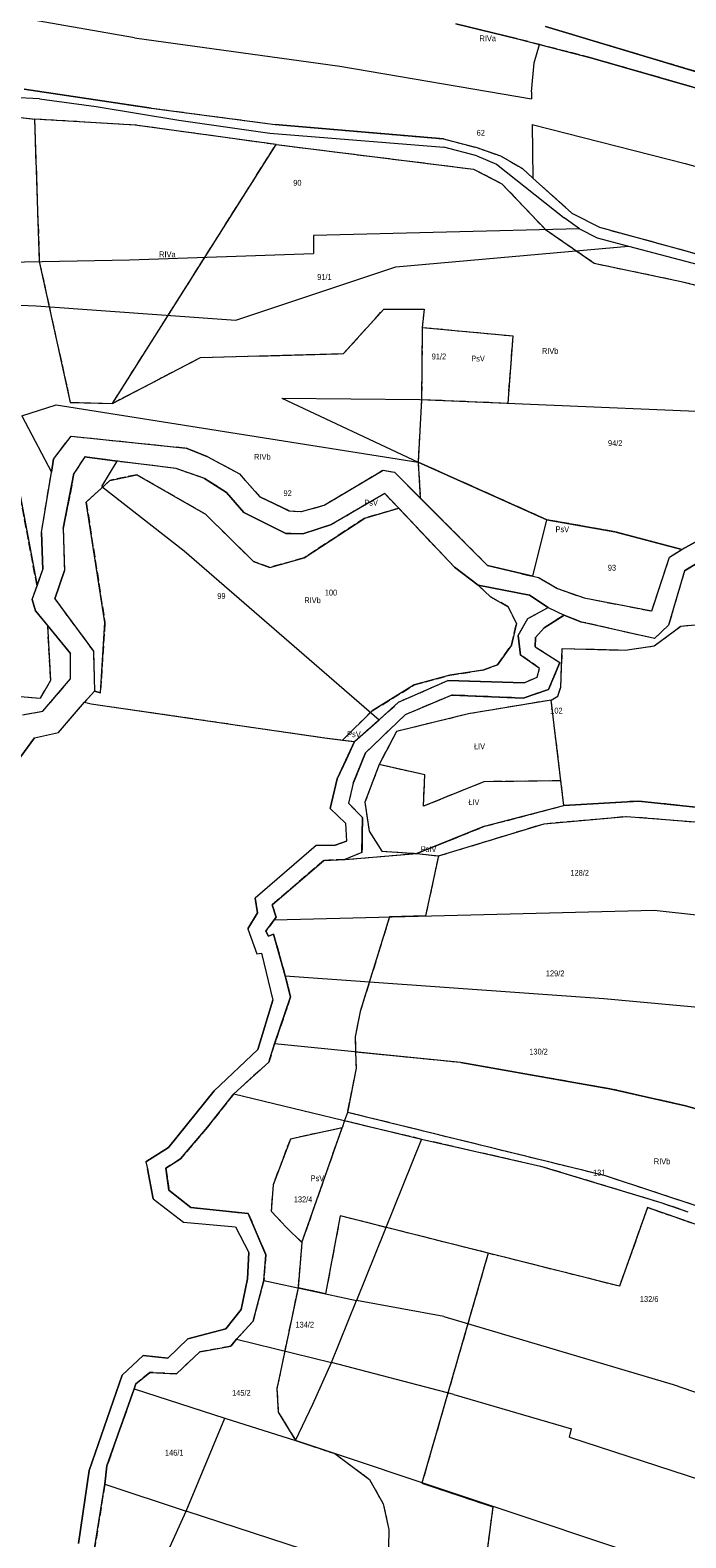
# Model space of a CAD drawing. Header units: metres. Extents: x 7496145 to 7500200, y 5498500 to 5502080.
# Tile 100 of 202: x 7496376 to 7496544, y 5501430 to 5501815. Entities that reach past the tile are written whole.
import ezdxf
from ezdxf.enums import TextEntityAlignment as Align

# ---------------------------------------------------------------- set-up
doc = ezdxf.new("R2010")
doc.units = ezdxf.units.M
doc.header["$MEASUREMENT"] = 0
for name, pattern in [('2.25_0.75', [3, 2.25, -0.75]), ('219-1000', [0]), ('egug-1000', [0])]:
    doc.linetypes.add(name, pattern=pattern)
for name, color, linetype in [('209-oznaczenie konturu klasyfikacyjnego', 7, 'CONTINUOUS'), ('211-numer działki ewidencyjnej', 7, 'CONTINUOUS'), ('217-kontur klasyfikacyjny', 7, 'CONTINUOUS'), ('218-kontur użytku gruntowego', 7, 'CONTINUOUS'), ('219-działka ewidencyjna', 7, 'CONTINUOUS')]:
    doc.layers.add(name, color=color, linetype=linetype)
doc.styles.get("Standard").update_dxf_attribs({"font": 'Working1250', "width": 0.75})

msp = doc.modelspace()

# ---------------------------------------------------------------- linework, layer by layer
at = {"layer": '217-kontur klasyfikacyjny', "color": 3, "linetype": '2.25_0.75', "lineweight": 18, "flags": 128}
for points in [[(7496500.99, 5501813.02), (7496485.24, 5501816.85)], [(7496506.66, 5501811.6), (7496500.99, 5501813.02)], [(7496549.6, 5501803.8), (7496508.19, 5501816.19)], [(7496519.76, 5501808.21), (7496506.66, 5501811.6)], [(7496572.05, 5501793.19), (7496519.76, 5501808.21)], [(7496374.89, 5501800.22), (7496407.33, 5501795.34)], [(7496407.33, 5501795.34), (7496439.03, 5501791.17)], [(7496371.75, 5501793.18), (7496377.49, 5501792.52)], [(7496377.49, 5501792.52), (7496378.74, 5501756.09)], [(7496403.29, 5501790.98), (7496377.49, 5501792.52)], [(7496439.27, 5501786.02), (7496403.29, 5501790.98)], [(7496439.03, 5501791.17), (7496482.12, 5501787.46)], [(7496397.46, 5501719.83), (7496439.27, 5501786.02)], [(7496439.27, 5501786.02), (7496489.8, 5501779.74)], [(7496482.12, 5501787.46), (7496490.41, 5501785.31)], [(7496490.41, 5501785.31), (7496496.65, 5501783.1)], [(7496496.65, 5501783.1), (7496502.32, 5501779.9)], [(7496489.8, 5501779.74), (7496497.05, 5501776.01)], [(7496502.32, 5501779.9), (7496504.97, 5501777.43)], [(7496497.05, 5501776.01), (7496508.22, 5501764.26)], [(7496504.97, 5501777.43), (7496514.96, 5501768.49)], [(7496514.96, 5501768.49), (7496522.04, 5501764.87)], [(7496508.22, 5501764.26), (7496520.67, 5501755.66)], [(7496522.04, 5501764.87), (7496552.47, 5501756.53)], [(7496378.74, 5501756.09), (7496386.66, 5501720.09)], [(7496520.67, 5501755.66), (7496542.88, 5501751.04)], [(7496542.88, 5501751.04), (7496564.6, 5501745.62)], [(7496456.57, 5501732.55), (7496466.82, 5501743.96)], [(7496466.82, 5501743.96), (7496477.15, 5501743.96)], [(7496477.15, 5501743.96), (7496476.66, 5501739.18)], [(7496476.66, 5501739.18), (7496476.5, 5501720.84)], [(7496499.9, 5501737.02), (7496476.66, 5501739.18)], [(7496498.61, 5501719.93), (7496499.9, 5501737.02)], [(7496397.46, 5501719.83), (7496419.97, 5501731.57)], [(7496419.97, 5501731.57), (7496456.57, 5501732.55)], [(7496386.66, 5501720.09), (7496397.46, 5501719.83)], [(7496476.5, 5501720.84), (7496475.61, 5501704.81)], [(7496476.5, 5501720.84), (7496498.61, 5501719.93)], [(7496378.15, 5501673.17), (7496370.25, 5501715.34)], [(7496382.37, 5501705.57), (7496386.85, 5501711.44)], [(7496386.85, 5501711.44), (7496416.3, 5501708.42)], [(7496416.3, 5501708.42), (7496421.69, 5501706.24)], [(7496381.83, 5501702.23), (7496382.37, 5501705.57)], [(7496390.36, 5501706.15), (7496387.59, 5501701.87)], [(7496398.64, 5501705.05), (7496390.36, 5501706.15)], [(7496413.76, 5501703.18), (7496398.64, 5501705.05)], [(7496421.69, 5501706.24), (7496429.92, 5501701.81)], [(7496475.61, 5501704.81), (7496476.18, 5501695.63)], [(7496508.57, 5501690.07), (7496475.61, 5501704.81)], [(7496379.3, 5501686.83), (7496381.83, 5501702.23)], [(7496387.59, 5501701.87), (7496384.87, 5501687.84)], [(7496403.68, 5501701.58), (7496396.78, 5501700.15)], [(7496421.22, 5501691.53), (7496403.68, 5501701.58)], [(7496421.02, 5501700.62), (7496413.76, 5501703.18)], [(7496429.92, 5501701.81), (7496435.16, 5501695.97)], [(7496451.63, 5501693.81), (7496466.65, 5501702.75)], [(7496466.65, 5501702.75), (7496469.58, 5501702.23)], [(7496469.58, 5501702.23), (7496476.18, 5501695.63)], [(7496396.78, 5501700.15), (7496390.74, 5501694.55)], [(7496426.64, 5501697.02), (7496421.02, 5501700.62)], [(7496431.03, 5501691.92), (7496426.64, 5501697.02)], [(7496390.74, 5501694.55), (7496395.51, 5501663.78)], [(7496435.16, 5501695.97), (7496442.64, 5501692.34)], [(7496445.79, 5501692.17), (7496451.63, 5501693.81)], [(7496467.06, 5501696.8), (7496453.48, 5501688.84)], [(7496470.65, 5501693), (7496462, 5501690.51)], [(7496470.65, 5501693), (7496467.06, 5501696.8)], [(7496484.92, 5501677.94), (7496470.65, 5501693)], [(7496476.18, 5501695.63), (7496493.4, 5501678.39)], [(7496433.55, 5501679.38), (7496421.22, 5501691.53)], [(7496441.75, 5501686.55), (7496431.03, 5501691.92)], [(7496442.64, 5501692.34), (7496445.79, 5501692.17)], [(7496462, 5501690.51), (7496446.43, 5501680.3)], [(7496525.95, 5501687), (7496508.57, 5501690.07)], [(7496379.64, 5501677.34), (7496379.3, 5501686.83)], [(7496384.87, 5501687.84), (7496385.16, 5501677.07)], [(7496446.14, 5501686.49), (7496441.75, 5501686.55)], [(7496453.48, 5501688.84), (7496446.14, 5501686.49)], [(7496543.03, 5501682.5), (7496525.95, 5501687)], [(7496543.03, 5501682.5), (7496550.66, 5501686.62)], [(7496539.88, 5501680.54), (7496543.03, 5501682.5)], [(7496437.73, 5501677.91), (7496433.55, 5501679.38)], [(7496446.43, 5501680.3), (7496437.73, 5501677.91)], [(7496490.95, 5501673.31), (7496484.92, 5501677.94)], [(7496493.4, 5501678.39), (7496504.91, 5501675.63)], [(7496535.37, 5501666.75), (7496539.88, 5501680.54)], [(7496550.22, 5501680.97), (7496543.76, 5501677.02)], [(7496378.15, 5501673.17), (7496379.64, 5501677.34)], [(7496385.16, 5501677.07), (7496382.7, 5501669.86)], [(7496504.91, 5501675.63), (7496506.4, 5501675.34)], [(7496506.4, 5501675.34), (7496511.25, 5501672.5)], [(7496543.76, 5501677.02), (7496539.67, 5501663.1)], [(7496376.91, 5501669.72), (7496378.15, 5501673.17)], [(7496382.7, 5501669.86), (7496392.57, 5501656.49)], [(7496494.13, 5501670.4), (7496490.95, 5501673.31)], [(7496504.09, 5501670.77), (7496490.95, 5501673.31)], [(7496498.68, 5501667.78), (7496494.13, 5501670.4)], [(7496508.84, 5501667.61), (7496504.09, 5501670.77)], [(7496511.25, 5501672.5), (7496518.09, 5501670.08)], [(7496518.09, 5501670.08), (7496535.37, 5501666.75)], [(7496377.77, 5501666.83), (7496376.91, 5501669.72)], [(7496380.79, 5501663.15), (7496377.77, 5501666.83)], [(7496500.75, 5501663.57), (7496498.68, 5501667.78)], [(7496503.65, 5501664.83), (7496508.84, 5501667.61)], [(7496386.75, 5501655.87), (7496380.79, 5501663.15)], [(7496380.79, 5501663.15), (7496381.59, 5501648.98)], [(7496395.51, 5501663.78), (7496394.37, 5501645.81)], [(7496499.51, 5501658.05), (7496500.75, 5501663.57)], [(7496501.2, 5501660.45), (7496503.65, 5501664.83)], [(7496507.82, 5501662.42), (7496505.64, 5501659.96)], [(7496512.93, 5501665.67), (7496507.82, 5501662.42)], [(7496517.44, 5501663.92), (7496512.93, 5501665.67)], [(7496536.05, 5501659.7), (7496517.44, 5501663.92)], [(7496536.02, 5501657.81), (7496542.76, 5501662.89)], [(7496539.67, 5501663.1), (7496536.05, 5501659.7)], [(7496542.76, 5501662.89), (7496558.2, 5501664.31)], [(7496501.83, 5501655.48), (7496501.2, 5501660.45)], [(7496505.64, 5501659.96), (7496505.58, 5501657.59)], [(7496386.7, 5501649.41), (7496386.75, 5501655.87)], [(7496392.57, 5501656.49), (7496392.86, 5501646.21)], [(7496495.92, 5501652.95), (7496499.51, 5501658.05)], [(7496506.68, 5501652.08), (7496501.83, 5501655.48)], [(7496505.58, 5501657.59), (7496511.89, 5501653.58)], [(7496512.08, 5501647.29), (7496512.49, 5501657.14)], [(7496512.49, 5501657.14), (7496528.58, 5501656.76)], [(7496528.58, 5501656.76), (7496536.02, 5501657.81)], [(7496483.71, 5501650.33), (7496492.13, 5501651.64)], [(7496492.13, 5501651.64), (7496495.92, 5501652.95)], [(7496506.07, 5501649.85), (7496506.68, 5501652.08)], [(7496511.89, 5501653.58), (7496508.97, 5501646.67)], [(7496381.59, 5501648.98), (7496378.94, 5501644.34)], [(7496379.63, 5501641.1), (7496386.7, 5501649.41)], [(7496463.85, 5501641.22), (7496474.61, 5501647.84)], [(7496470.62, 5501643.42), (7496483.23, 5501649.01)], [(7496474.61, 5501647.84), (7496483.71, 5501650.33)], [(7496483.23, 5501649.01), (7496502.76, 5501648.39)], [(7496502.76, 5501648.39), (7496506.07, 5501649.85)], [(7496511.35, 5501644.96), (7496512.08, 5501647.29)], [(7496378.94, 5501644.34), (7496369.78, 5501645.11)], [(7496392.86, 5501646.21), (7496390.27, 5501643.41)], [(7496390.27, 5501643.41), (7496392.04, 5501643.01)], [(7496392.04, 5501643.01), (7496451.69, 5501634.34)], [(7496394.37, 5501645.81), (7496392.86, 5501646.21)], [(7496465.62, 5501638.95), (7496470.62, 5501643.42)], [(7496484.26, 5501645.24), (7496472.32, 5501640.22)], [(7496502.52, 5501644.48), (7496484.26, 5501645.24)], [(7496509.64, 5501643.98), (7496488.53, 5501640.45)], [(7496508.97, 5501646.67), (7496502.52, 5501644.48)], [(7496509.64, 5501643.98), (7496511.35, 5501644.96)], [(7496512.13, 5501623.32), (7496509.64, 5501643.98)], [(7496374.47, 5501640.2), (7496379.63, 5501641.1)], [(7496456.29, 5501633.74), (7496463.85, 5501641.22)], [(7496472.32, 5501640.22), (7496462.19, 5501630.52)], [(7496488.53, 5501640.45), (7496470.1, 5501635.96)], [(7496459.32, 5501633.34), (7496465.62, 5501638.95)], [(7496470.1, 5501635.96), (7496465.66, 5501627.51)], [(7496451.69, 5501634.34), (7496456.29, 5501633.74)], [(7496456.29, 5501633.74), (7496459.32, 5501633.34)], [(7496462.19, 5501630.52), (7496459.01, 5501622.68)], [(7496465.66, 5501627.51), (7496462, 5501617.89)], [(7496477.33, 5501624.82), (7496465.66, 5501627.51)], [(7496476.99, 5501616.82), (7496477.33, 5501624.82)], [(7496459.01, 5501622.68), (7496457.79, 5501617.59)], [(7496492.44, 5501623.09), (7496476.99, 5501616.82)], [(7496512.13, 5501623.32), (7496492.44, 5501623.09)], [(7496512.89, 5501616.99), (7496512.13, 5501623.32)], [(7496457.79, 5501617.59), (7496461.39, 5501613.91)], [(7496462, 5501617.89), (7496463.07, 5501610.44)], [(7496492.63, 5501611.7), (7496512.89, 5501616.99)], [(7496532.03, 5501618.13), (7496512.89, 5501616.99)], [(7496553.76, 5501615.83), (7496532.03, 5501618.13)], [(7496461.39, 5501613.91), (7496461.26, 5501604.98)], [(7496480.8, 5501604.11), (7496507.83, 5501612.36)], [(7496507.83, 5501612.36), (7496528.88, 5501614.24)], [(7496528.88, 5501614.24), (7496552.12, 5501612.38)], [(7496463.07, 5501610.44), (7496466.34, 5501605.33)], [(7496475.3, 5501604.74), (7496492.63, 5501611.7)], [(7496461.26, 5501604.98), (7496456.9, 5501603.23)], [(7496456.9, 5501603.23), (7496475.3, 5501604.74)], [(7496466.34, 5501605.33), (7496475.3, 5501604.74)], [(7496475.3, 5501604.74), (7496480.8, 5501604.11)], [(7496451.47, 5501602.95), (7496438.31, 5501591.62)], [(7496456.9, 5501603.23), (7496451.47, 5501602.95)], [(7496480.8, 5501604.11), (7496477.53, 5501588.77)], [(7496438.31, 5501591.62), (7496439.32, 5501588.42)], [(7496438.82, 5501587.81), (7496436.66, 5501584.87)], [(7496439.32, 5501588.42), (7496438.82, 5501587.81)], [(7496468.31, 5501588.54), (7496460.82, 5501564.35)], [(7496477.53, 5501588.77), (7496468.31, 5501588.54)], [(7496436.66, 5501584.87), (7496437.35, 5501583.61)], [(7496437.35, 5501583.61), (7496438.64, 5501584.14)], [(7496438.64, 5501584.14), (7496441.65, 5501573.45)], [(7496441.65, 5501573.45), (7496443.01, 5501568.05)], [(7496443.01, 5501568.05), (7496438.92, 5501556.06)], [(7496460.82, 5501564.35), (7496459.48, 5501557.89)], [(7496438.92, 5501556.06), (7496437.4, 5501551.38)], [(7496459.48, 5501557.89), (7496459.62, 5501553.97)], [(7496437.4, 5501551.38), (7496428.45, 5501543.25)], [(7496486.53, 5501551.26), (7496459.62, 5501553.97)], [(7496459.62, 5501553.97), (7496459.76, 5501549.88)], [(7496525.09, 5501544.49), (7496486.53, 5501551.26)], [(7496459.76, 5501549.88), (7496457.52, 5501538.55)], [(7496428.45, 5501543.25), (7496421.73, 5501534.74)], [(7496543.96, 5501540.23), (7496525.09, 5501544.49)], [(7496556.37, 5501536.68), (7496543.96, 5501540.23)], [(7496456.81, 5501536.45), (7496456.18, 5501534.58)], [(7496457.52, 5501538.55), (7496456.81, 5501536.45)], [(7496456.81, 5501536.45), (7496476.52, 5501531.72)], [(7496523.57, 5501522.29), (7496457.52, 5501538.55)], [(7496421.73, 5501534.74), (7496414.81, 5501526.62)], [(7496442.95, 5501531.73), (7496438.53, 5501520)], [(7496456.18, 5501534.58), (7496442.95, 5501531.73)], [(7496445.9, 5501505.27), (7496456.18, 5501534.58)], [(7496476.52, 5501531.72), (7496506.91, 5501524.82)], [(7496414.81, 5501526.62), (7496411.13, 5501524.31)], [(7496411.13, 5501524.31), (7496411.9, 5501518.65)], [(7496506.91, 5501524.82), (7496537.72, 5501515.5)], [(7496438.53, 5501520), (7496438.05, 5501513.31)], [(7496573.75, 5501505.7), (7496523.57, 5501522.29)], [(7496411.9, 5501518.65), (7496417.49, 5501514.24)], [(7496417.49, 5501514.24), (7496432.17, 5501512.68)], [(7496432.17, 5501512.68), (7496436.67, 5501502.13)], [(7496438.05, 5501513.31), (7496441.91, 5501509.17)], [(7496455.7, 5501512.08), (7496451.95, 5501492.16)], [(7496493.54, 5501502.55), (7496455.7, 5501512.08)], [(7496534.28, 5501514.18), (7496527.1, 5501494.09)], [(7496583.55, 5501496.97), (7496534.28, 5501514.18)], [(7496537.72, 5501515.5), (7496544.62, 5501513.11)], [(7496441.91, 5501509.17), (7496445.9, 5501505.27)], [(7496445.9, 5501505.27), (7496444.9, 5501493.68)], [(7496436.67, 5501502.13), (7496436.18, 5501495.57)], [(7496493.54, 5501502.55), (7496476.59, 5501443.72)], [(7496527.1, 5501494.09), (7496493.54, 5501502.55)], [(7496436.18, 5501495.57), (7496433.41, 5501485.19)], [(7496444.9, 5501493.68), (7496439.49, 5501467.87)], [(7496451.95, 5501492.16), (7496444.9, 5501493.68)], [(7496433.41, 5501485.19), (7496429.21, 5501480.53)], [(7496419.8, 5501477.29), (7496413.82, 5501471.68)], [(7496427.69, 5501478.72), (7496419.8, 5501477.29)], [(7496429.21, 5501480.53), (7496427.69, 5501478.72)], [(7496407.01, 5501472.05), (7496403.43, 5501469.13)], [(7496413.82, 5501471.68), (7496407.01, 5501472.05)], [(7496403, 5501467.88), (7496396.02, 5501448.16)], [(7496403.43, 5501469.13), (7496403, 5501467.88)], [(7496439.49, 5501467.87), (7496439.84, 5501461.89)], [(7496439.84, 5501461.89), (7496444.29, 5501454.63)], [(7496444.29, 5501454.63), (7496454.32, 5501451.28)], [(7496454.32, 5501451.28), (7496463.22, 5501444.65)], [(7496396.02, 5501448.16), (7496395.49, 5501443.47)], [(7496395.49, 5501443.47), (7496392.87, 5501426.99)], [(7496463.22, 5501444.65), (7496466.66, 5501438.44)], [(7496476.59, 5501443.72), (7496494.72, 5501437.69)], [(7496466.66, 5501438.44), (7496468.15, 5501431.89)], [(7496494.72, 5501437.69), (7496487.98, 5501385.92)], [(7496468.15, 5501431.89), (7496467.94, 5501422.78)]]:
    msp.add_lwpolyline(points, dxfattribs=at)
at = {"layer": '218-kontur użytku gruntowego', "color": 3, "linetype": 'egug-1000', "lineweight": 18, "flags": 128}
for points in [[(7496485.24, 5501816.85), (7496500.99, 5501813.02)], [(7496500.99, 5501813.02), (7496506.66, 5501811.6)], [(7496549.6, 5501803.8), (7496508.19, 5501816.19)], [(7496506.66, 5501811.6), (7496519.76, 5501808.21)], [(7496519.76, 5501808.21), (7496572.05, 5501793.19)], [(7496374.89, 5501800.22), (7496407.33, 5501795.34)], [(7496407.33, 5501795.34), (7496439.03, 5501791.17)], [(7496371.75, 5501793.18), (7496377.49, 5501792.52)], [(7496377.49, 5501792.52), (7496378.74, 5501756.09)], [(7496403.29, 5501790.98), (7496377.49, 5501792.52)], [(7496439.27, 5501786.02), (7496403.29, 5501790.98)], [(7496439.03, 5501791.17), (7496482.12, 5501787.46)], [(7496397.46, 5501719.83), (7496439.27, 5501786.02)], [(7496439.27, 5501786.02), (7496489.8, 5501779.74)], [(7496482.12, 5501787.46), (7496490.41, 5501785.31)], [(7496490.41, 5501785.31), (7496496.65, 5501783.1)], [(7496496.65, 5501783.1), (7496502.32, 5501779.9)], [(7496489.8, 5501779.74), (7496497.05, 5501776.01)], [(7496502.32, 5501779.9), (7496504.97, 5501777.43)], [(7496497.05, 5501776.01), (7496508.22, 5501764.26)], [(7496504.97, 5501777.43), (7496514.96, 5501768.49)], [(7496514.96, 5501768.49), (7496522.04, 5501764.87)], [(7496508.22, 5501764.26), (7496520.67, 5501755.66)], [(7496522.04, 5501764.87), (7496552.47, 5501756.53)], [(7496378.74, 5501756.09), (7496386.66, 5501720.09)], [(7496520.67, 5501755.66), (7496542.88, 5501751.04)], [(7496542.88, 5501751.04), (7496564.6, 5501745.62)], [(7496456.57, 5501732.55), (7496466.82, 5501743.96)], [(7496466.82, 5501743.96), (7496477.15, 5501743.96)], [(7496477.15, 5501743.96), (7496476.66, 5501739.18)], [(7496476.66, 5501739.18), (7496476.5, 5501720.84)], [(7496499.9, 5501737.02), (7496476.66, 5501739.18)], [(7496498.61, 5501719.93), (7496499.9, 5501737.02)], [(7496397.46, 5501719.83), (7496419.97, 5501731.57)], [(7496419.97, 5501731.57), (7496456.57, 5501732.55)], [(7496386.66, 5501720.09), (7496397.46, 5501719.83)], [(7496476.5, 5501720.84), (7496475.61, 5501704.81)], [(7496476.5, 5501720.84), (7496498.61, 5501719.93)], [(7496370.25, 5501715.34), (7496378.15, 5501673.17)], [(7496382.37, 5501705.57), (7496386.85, 5501711.44)], [(7496386.85, 5501711.44), (7496416.3, 5501708.42)], [(7496416.3, 5501708.42), (7496421.69, 5501706.24)], [(7496381.83, 5501702.23), (7496382.37, 5501705.57)], [(7496390.36, 5501706.15), (7496387.59, 5501701.87)], [(7496398.64, 5501705.05), (7496390.36, 5501706.15)], [(7496413.76, 5501703.18), (7496398.64, 5501705.05)], [(7496421.69, 5501706.24), (7496429.92, 5501701.81)], [(7496475.61, 5501704.81), (7496476.18, 5501695.63)], [(7496508.57, 5501690.07), (7496475.61, 5501704.81)], [(7496379.3, 5501686.83), (7496381.83, 5501702.23)], [(7496387.59, 5501701.87), (7496384.87, 5501687.84)], [(7496396.78, 5501700.15), (7496403.68, 5501701.58)], [(7496403.68, 5501701.58), (7496421.22, 5501691.53)], [(7496421.02, 5501700.62), (7496413.76, 5501703.18)], [(7496429.92, 5501701.81), (7496435.16, 5501695.97)], [(7496451.63, 5501693.81), (7496466.65, 5501702.75)], [(7496466.65, 5501702.75), (7496469.58, 5501702.23)], [(7496469.58, 5501702.23), (7496476.18, 5501695.63)], [(7496390.74, 5501694.55), (7496396.78, 5501700.15)], [(7496426.64, 5501697.02), (7496421.02, 5501700.62)], [(7496431.03, 5501691.92), (7496426.64, 5501697.02)], [(7496395.51, 5501663.78), (7496390.74, 5501694.55)], [(7496435.16, 5501695.97), (7496442.64, 5501692.34)], [(7496445.79, 5501692.17), (7496451.63, 5501693.81)], [(7496467.06, 5501696.8), (7496453.48, 5501688.84)], [(7496462, 5501690.51), (7496470.65, 5501693)], [(7496470.65, 5501693), (7496467.06, 5501696.8)], [(7496484.92, 5501677.94), (7496470.65, 5501693)], [(7496476.18, 5501695.63), (7496493.4, 5501678.39)], [(7496421.22, 5501691.53), (7496433.55, 5501679.38)], [(7496441.75, 5501686.55), (7496431.03, 5501691.92)], [(7496442.64, 5501692.34), (7496445.79, 5501692.17)], [(7496446.43, 5501680.3), (7496462, 5501690.51)], [(7496525.95, 5501687), (7496508.57, 5501690.07)], [(7496379.64, 5501677.34), (7496379.3, 5501686.83)], [(7496384.87, 5501687.84), (7496385.16, 5501677.07)], [(7496446.14, 5501686.49), (7496441.75, 5501686.55)], [(7496453.48, 5501688.84), (7496446.14, 5501686.49)], [(7496543.03, 5501682.5), (7496525.95, 5501687)], [(7496543.03, 5501682.5), (7496550.66, 5501686.62)], [(7496539.88, 5501680.54), (7496543.03, 5501682.5)], [(7496433.55, 5501679.38), (7496437.73, 5501677.91)], [(7496437.73, 5501677.91), (7496446.43, 5501680.3)], [(7496490.95, 5501673.31), (7496484.92, 5501677.94)], [(7496493.4, 5501678.39), (7496504.91, 5501675.63)], [(7496535.37, 5501666.75), (7496539.88, 5501680.54)], [(7496550.22, 5501680.97), (7496543.76, 5501677.02)], [(7496378.15, 5501673.17), (7496379.64, 5501677.34)], [(7496385.16, 5501677.07), (7496382.7, 5501669.86)], [(7496504.91, 5501675.63), (7496506.4, 5501675.34)], [(7496506.4, 5501675.34), (7496511.25, 5501672.5)], [(7496543.76, 5501677.02), (7496539.67, 5501663.1)], [(7496376.91, 5501669.72), (7496378.15, 5501673.17)], [(7496382.7, 5501669.86), (7496392.57, 5501656.49)], [(7496504.09, 5501670.77), (7496490.95, 5501673.31)], [(7496490.95, 5501673.31), (7496494.13, 5501670.4)], [(7496494.13, 5501670.4), (7496498.68, 5501667.78)], [(7496508.84, 5501667.61), (7496504.09, 5501670.77)], [(7496511.25, 5501672.5), (7496518.09, 5501670.08)], [(7496518.09, 5501670.08), (7496535.37, 5501666.75)], [(7496377.77, 5501666.83), (7496376.91, 5501669.72)], [(7496380.79, 5501663.15), (7496377.77, 5501666.83)], [(7496498.68, 5501667.78), (7496500.75, 5501663.57)], [(7496503.65, 5501664.83), (7496508.84, 5501667.61)], [(7496386.75, 5501655.87), (7496380.79, 5501663.15)], [(7496380.79, 5501663.15), (7496381.59, 5501648.98)], [(7496394.37, 5501645.81), (7496395.51, 5501663.78)], [(7496500.75, 5501663.57), (7496499.51, 5501658.05)], [(7496501.2, 5501660.45), (7496503.65, 5501664.83)], [(7496507.82, 5501662.42), (7496505.64, 5501659.96)], [(7496512.93, 5501665.67), (7496507.82, 5501662.42)], [(7496517.44, 5501663.92), (7496512.93, 5501665.67)], [(7496536.05, 5501659.7), (7496517.44, 5501663.92)], [(7496536.02, 5501657.81), (7496542.76, 5501662.89)], [(7496539.67, 5501663.1), (7496536.05, 5501659.7)], [(7496542.76, 5501662.89), (7496558.2, 5501664.31)], [(7496501.83, 5501655.48), (7496501.2, 5501660.45)], [(7496505.64, 5501659.96), (7496505.58, 5501657.59)], [(7496386.7, 5501649.41), (7496386.75, 5501655.87)], [(7496392.57, 5501656.49), (7496392.86, 5501646.21)], [(7496499.51, 5501658.05), (7496495.92, 5501652.95)], [(7496506.68, 5501652.08), (7496501.83, 5501655.48)], [(7496505.58, 5501657.59), (7496511.89, 5501653.58)], [(7496512.08, 5501647.29), (7496512.49, 5501657.14)], [(7496512.49, 5501657.14), (7496528.58, 5501656.76)], [(7496528.58, 5501656.76), (7496536.02, 5501657.81)], [(7496492.13, 5501651.64), (7496483.71, 5501650.33)], [(7496495.92, 5501652.95), (7496492.13, 5501651.64)], [(7496506.07, 5501649.85), (7496506.68, 5501652.08)], [(7496511.89, 5501653.58), (7496508.97, 5501646.67)], [(7496381.59, 5501648.98), (7496378.94, 5501644.34)], [(7496379.63, 5501641.1), (7496386.7, 5501649.41)], [(7496474.61, 5501647.84), (7496463.85, 5501641.22)], [(7496470.62, 5501643.42), (7496483.23, 5501649.01)], [(7496483.71, 5501650.33), (7496474.61, 5501647.84)], [(7496483.23, 5501649.01), (7496502.76, 5501648.39)], [(7496502.76, 5501648.39), (7496506.07, 5501649.85)], [(7496511.35, 5501644.96), (7496512.08, 5501647.29)], [(7496378.94, 5501644.34), (7496369.78, 5501645.11)], [(7496388.71, 5501641.58), (7496390.27, 5501643.41)], [(7496392.86, 5501646.21), (7496390.27, 5501643.41)], [(7496390.27, 5501643.41), (7496392.04, 5501643.01)], [(7496392.04, 5501643.01), (7496451.69, 5501634.34)], [(7496392.86, 5501646.21), (7496394.37, 5501645.81)], [(7496465.62, 5501638.95), (7496470.62, 5501643.42)], [(7496484.26, 5501645.24), (7496472.32, 5501640.22)], [(7496502.52, 5501644.48), (7496484.26, 5501645.24)], [(7496509.64, 5501643.98), (7496488.53, 5501640.45)], [(7496508.97, 5501646.67), (7496502.52, 5501644.48)], [(7496509.64, 5501643.98), (7496511.35, 5501644.96)], [(7496512.13, 5501623.32), (7496509.64, 5501643.98)], [(7496374.47, 5501640.2), (7496379.63, 5501641.1)], [(7496383.68, 5501635.66), (7496388.71, 5501641.58)], [(7496463.85, 5501641.22), (7496456.29, 5501633.74)], [(7496472.32, 5501640.22), (7496462.19, 5501630.52)], [(7496488.53, 5501640.45), (7496470.1, 5501635.96)], [(7496377.53, 5501634.31), (7496383.68, 5501635.66)], [(7496459.32, 5501633.34), (7496465.62, 5501638.95)], [(7496470.1, 5501635.96), (7496465.66, 5501627.51)], [(7496370.48, 5501624.74), (7496377.53, 5501634.31)], [(7496451.69, 5501634.34), (7496456.29, 5501633.74)], [(7496456.29, 5501633.74), (7496459.32, 5501633.34)], [(7496459.32, 5501633.34), (7496457.26, 5501628.83)], [(7496457.26, 5501628.83), (7496454.9, 5501623.81)], [(7496462.19, 5501630.52), (7496459.01, 5501622.68)], [(7496465.66, 5501627.51), (7496462, 5501617.89)], [(7496477.33, 5501624.82), (7496465.66, 5501627.51)], [(7496454.9, 5501623.81), (7496453.1, 5501616.21)], [(7496476.99, 5501616.82), (7496477.33, 5501624.82)], [(7496459.01, 5501622.68), (7496457.79, 5501617.59)], [(7496492.44, 5501623.09), (7496476.99, 5501616.82)], [(7496512.13, 5501623.32), (7496492.44, 5501623.09)], [(7496512.89, 5501616.99), (7496512.13, 5501623.32)], [(7496453.1, 5501616.21), (7496457.04, 5501612.46)], [(7496457.79, 5501617.59), (7496461.39, 5501613.91)], [(7496462, 5501617.89), (7496463.07, 5501610.44)], [(7496492.63, 5501611.7), (7496512.89, 5501616.99)], [(7496532.03, 5501618.13), (7496512.89, 5501616.99)], [(7496553.76, 5501615.83), (7496532.03, 5501618.13)], [(7496457.04, 5501612.46), (7496457.34, 5501607.88)], [(7496461.39, 5501613.91), (7496461.26, 5501604.98)], [(7496480.8, 5501604.11), (7496507.83, 5501612.36)], [(7496507.83, 5501612.36), (7496528.88, 5501614.24)], [(7496528.88, 5501614.24), (7496552.12, 5501612.38)], [(7496463.07, 5501610.44), (7496466.34, 5501605.33)], [(7496475.3, 5501604.74), (7496492.63, 5501611.7)], [(7496449.54, 5501606.81), (7496433.95, 5501593.32)], [(7496454.41, 5501606.91), (7496449.54, 5501606.81)], [(7496457.34, 5501607.88), (7496454.41, 5501606.91)], [(7496461.26, 5501604.98), (7496456.9, 5501603.23)], [(7496456.9, 5501603.23), (7496475.3, 5501604.74)], [(7496466.34, 5501605.33), (7496475.3, 5501604.74)], [(7496475.3, 5501604.74), (7496480.8, 5501604.11)], [(7496438.31, 5501591.62), (7496451.47, 5501602.95)], [(7496451.47, 5501602.95), (7496456.9, 5501603.23)], [(7496480.8, 5501604.11), (7496477.53, 5501588.77)], [(7496433.95, 5501593.32), (7496434.57, 5501589.58)], [(7496434.57, 5501589.58), (7496432.09, 5501585.49)], [(7496439.32, 5501588.42), (7496438.31, 5501591.62)], [(7496432.09, 5501585.49), (7496434.38, 5501579.06)], [(7496436.66, 5501584.87), (7496438.82, 5501587.81)], [(7496438.82, 5501587.81), (7496439.32, 5501588.42)], [(7496468.31, 5501588.54), (7496460.82, 5501564.35)], [(7496477.53, 5501588.77), (7496468.31, 5501588.54)], [(7496437.35, 5501583.61), (7496436.66, 5501584.87)], [(7496438.64, 5501584.14), (7496437.35, 5501583.61)], [(7496441.65, 5501573.45), (7496438.64, 5501584.14)], [(7496434.38, 5501579.06), (7496435.55, 5501579.27)], [(7496435.55, 5501579.27), (7496438.43, 5501567.24)], [(7496443.01, 5501568.05), (7496441.65, 5501573.45)], [(7496438.43, 5501567.24), (7496434.63, 5501554.61)], [(7496438.92, 5501556.06), (7496443.01, 5501568.05)], [(7496460.82, 5501564.35), (7496459.48, 5501557.89)], [(7496434.63, 5501554.61), (7496423.49, 5501544.08)], [(7496437.4, 5501551.38), (7496438.92, 5501556.06)], [(7496459.48, 5501557.89), (7496459.62, 5501553.97)], [(7496428.45, 5501543.25), (7496437.4, 5501551.38)], [(7496486.53, 5501551.26), (7496459.62, 5501553.97)], [(7496459.62, 5501553.97), (7496459.76, 5501549.88)], [(7496525.09, 5501544.49), (7496486.53, 5501551.26)], [(7496459.76, 5501549.88), (7496457.52, 5501538.55)], [(7496423.49, 5501544.08), (7496411.79, 5501529.57)], [(7496421.73, 5501534.74), (7496428.45, 5501543.25)], [(7496543.96, 5501540.23), (7496525.09, 5501544.49)], [(7496556.37, 5501536.68), (7496543.96, 5501540.23)], [(7496456.81, 5501536.45), (7496456.18, 5501534.58)], [(7496457.52, 5501538.55), (7496456.81, 5501536.45)], [(7496456.81, 5501536.45), (7496476.52, 5501531.72)], [(7496523.57, 5501522.29), (7496457.52, 5501538.55)], [(7496414.81, 5501526.62), (7496421.73, 5501534.74)], [(7496442.95, 5501531.73), (7496438.53, 5501520)], [(7496456.18, 5501534.58), (7496442.95, 5501531.73)], [(7496445.9, 5501505.27), (7496456.18, 5501534.58)], [(7496476.52, 5501531.72), (7496506.91, 5501524.82)], [(7496411.79, 5501529.57), (7496405.96, 5501525.88)], [(7496405.96, 5501525.88), (7496406.43, 5501524.08)], [(7496406.43, 5501524.08), (7496407.87, 5501516.46)], [(7496411.13, 5501524.31), (7496414.81, 5501526.62)], [(7496411.9, 5501518.65), (7496411.13, 5501524.31)], [(7496506.91, 5501524.82), (7496537.72, 5501515.5)], [(7496438.53, 5501520), (7496438.05, 5501513.31)], [(7496573.75, 5501505.7), (7496523.57, 5501522.29)], [(7496407.87, 5501516.46), (7496415.6, 5501510.43)], [(7496417.49, 5501514.24), (7496411.9, 5501518.65)], [(7496432.17, 5501512.68), (7496417.49, 5501514.24)], [(7496436.67, 5501502.13), (7496432.17, 5501512.68)], [(7496438.05, 5501513.31), (7496441.91, 5501509.17)], [(7496455.7, 5501512.08), (7496451.95, 5501492.16)], [(7496493.54, 5501502.55), (7496455.7, 5501512.08)], [(7496534.28, 5501514.18), (7496527.1, 5501494.09)], [(7496583.55, 5501496.97), (7496534.28, 5501514.18)], [(7496537.72, 5501515.5), (7496544.62, 5501513.11)], [(7496415.6, 5501510.43), (7496428.87, 5501509.25)], [(7496428.87, 5501509.25), (7496432.28, 5501502.67)], [(7496441.91, 5501509.17), (7496445.9, 5501505.27)], [(7496445.9, 5501505.27), (7496444.9, 5501493.68)], [(7496432.28, 5501502.67), (7496431.98, 5501495.97)], [(7496436.18, 5501495.57), (7496436.67, 5501502.13)], [(7496493.54, 5501502.55), (7496476.59, 5501443.72)], [(7496527.1, 5501494.09), (7496493.54, 5501502.55)], [(7496431.98, 5501495.97), (7496430.33, 5501488.17)], [(7496433.41, 5501485.19), (7496436.18, 5501495.57)], [(7496444.9, 5501493.68), (7496439.49, 5501467.87)], [(7496451.95, 5501492.16), (7496444.9, 5501493.68)], [(7496430.33, 5501488.17), (7496426.48, 5501483.15)], [(7496429.21, 5501480.53), (7496433.41, 5501485.19)], [(7496426.48, 5501483.15), (7496416.74, 5501480.67)], [(7496416.74, 5501480.67), (7496411.57, 5501475.65)], [(7496413.82, 5501471.68), (7496419.8, 5501477.29)], [(7496419.8, 5501477.29), (7496427.69, 5501478.72)], [(7496427.69, 5501478.72), (7496429.21, 5501480.53)], [(7496405.34, 5501476.38), (7496399.93, 5501471.31)], [(7496411.57, 5501475.65), (7496405.34, 5501476.38)], [(7496399.93, 5501471.31), (7496391.46, 5501447.01)], [(7496403.43, 5501469.13), (7496407.01, 5501472.05)], [(7496407.01, 5501472.05), (7496413.82, 5501471.68)], [(7496396.02, 5501448.16), (7496403, 5501467.88)], [(7496403, 5501467.88), (7496403.43, 5501469.13)], [(7496439.49, 5501467.87), (7496439.84, 5501461.89)], [(7496439.84, 5501461.89), (7496444.29, 5501454.63)], [(7496444.29, 5501454.63), (7496454.32, 5501451.28)], [(7496454.32, 5501451.28), (7496463.22, 5501444.65)], [(7496391.46, 5501447.01), (7496388.73, 5501428.26)], [(7496395.49, 5501443.47), (7496396.02, 5501448.16)], [(7496392.87, 5501426.99), (7496395.49, 5501443.47)], [(7496463.22, 5501444.65), (7496466.66, 5501438.44)], [(7496476.59, 5501443.72), (7496494.72, 5501437.69)], [(7496466.66, 5501438.44), (7496468.15, 5501431.89)], [(7496494.72, 5501437.69), (7496487.98, 5501385.92)], [(7496468.15, 5501431.89), (7496467.94, 5501422.78)]]:
    msp.add_lwpolyline(points, dxfattribs=at)
at = {"layer": '219-działka ewidencyjna', "color": 3, "linetype": '219-1000', "lineweight": 18, "flags": 128}
for points in [[(7496403.06, 5501813.34), (7496374.79, 5501818.26)], [(7496500.99, 5501813.02), (7496485.24, 5501816.85)], [(7496403.06, 5501813.34), (7496455.62, 5501806.06)], [(7496500.99, 5501813.02), (7496506.66, 5501811.6)], [(7496508.19, 5501816.19), (7496549.6, 5501803.8)], [(7496505.26, 5501806.94), (7496506.66, 5501811.6)], [(7496506.66, 5501811.6), (7496519.76, 5501808.21)], [(7496455.62, 5501806.06), (7496504.63, 5501797.73)], [(7496504.6, 5501799.47), (7496505.26, 5501806.94)], [(7496572.05, 5501793.19), (7496519.76, 5501808.21)], [(7496378.79, 5501797.74), (7496371.91, 5501798.02)], [(7496407.33, 5501795.34), (7496374.89, 5501800.22)], [(7496378.79, 5501797.74), (7496393.29, 5501795.73)], [(7496504.6, 5501799.47), (7496504.63, 5501797.73)], [(7496393.29, 5501795.73), (7496414.4, 5501792.27)], [(7496407.33, 5501795.34), (7496439.03, 5501791.17)], [(7496414.4, 5501792.27), (7496437.67, 5501788.94)], [(7496482.12, 5501787.46), (7496439.03, 5501791.17)], [(7496504.74, 5501791.13), (7496504.97, 5501777.43)], [(7496504.74, 5501791.13), (7496543.87, 5501781.16)], [(7496437.67, 5501788.94), (7496482.18, 5501785.31)], [(7496482.12, 5501787.46), (7496490.41, 5501785.31)], [(7496490.65, 5501783.1), (7496482.18, 5501785.31)], [(7496490.41, 5501785.31), (7496496.65, 5501783.1)], [(7496490.65, 5501783.1), (7496495.68, 5501781.03)], [(7496496.65, 5501783.1), (7496502.32, 5501779.9)], [(7496495.68, 5501781.03), (7496512.96, 5501767.31)], [(7496502.32, 5501779.9), (7496504.97, 5501777.43)], [(7496543.87, 5501781.16), (7496572.14, 5501773.3)], [(7496504.97, 5501777.43), (7496514.96, 5501768.49)], [(7496516.85, 5501764.47), (7496512.96, 5501767.31)], [(7496514.96, 5501768.49), (7496522.04, 5501764.87)], [(7496516.85, 5501764.47), (7496448.84, 5501762.79)], [(7496448.84, 5501762.79), (7496448.86, 5501758.16)], [(7496516.85, 5501764.47), (7496521.4, 5501762.19)], [(7496522.04, 5501764.87), (7496552.47, 5501756.53)], [(7496469.94, 5501754.78), (7496529.46, 5501760)], [(7496521.4, 5501762.19), (7496529.46, 5501760)], [(7496529.46, 5501760), (7496565.38, 5501750.56)], [(7496370.5, 5501755.94), (7496401.77, 5501756.5)], [(7496401.77, 5501756.5), (7496448.86, 5501758.16)], [(7496429.02, 5501741.09), (7496469.94, 5501754.78)], [(7496371.9, 5501745.02), (7496377.97, 5501744.75)], [(7496377.97, 5501744.75), (7496429.02, 5501741.09)], [(7496440.77, 5501721.16), (7496475.61, 5501704.81)], [(7496440.77, 5501721.16), (7496476.04, 5501720.86)], [(7496476.04, 5501720.86), (7496581.14, 5501716.43)], [(7496374.23, 5501716.62), (7496383.09, 5501719.47)], [(7496374.23, 5501716.62), (7496381.83, 5501702.23)], [(7496383.09, 5501719.47), (7496475.61, 5501704.81)], [(7496382.37, 5501705.57), (7496386.85, 5501711.44)], [(7496386.85, 5501711.44), (7496416.3, 5501708.42)], [(7496421.69, 5501706.24), (7496416.3, 5501708.42)], [(7496382.37, 5501705.57), (7496381.83, 5501702.23)], [(7496390.36, 5501706.15), (7496387.59, 5501701.87)], [(7496390.36, 5501706.15), (7496398.64, 5501705.05)], [(7496394.69, 5501698.59), (7496398.64, 5501705.05)], [(7496413.76, 5501703.18), (7496398.64, 5501705.05)], [(7496421.69, 5501706.24), (7496429.92, 5501701.81)], [(7496475.61, 5501704.81), (7496508.57, 5501690.07)], [(7496379.3, 5501686.83), (7496381.83, 5501702.23)], [(7496384.87, 5501687.84), (7496387.59, 5501701.87)], [(7496421.02, 5501700.62), (7496413.76, 5501703.18)], [(7496429.92, 5501701.81), (7496435.16, 5501695.97)], [(7496451.63, 5501693.81), (7496466.65, 5501702.75)], [(7496466.65, 5501702.75), (7496469.58, 5501702.23)], [(7496469.58, 5501702.23), (7496493.4, 5501678.39)], [(7496394.69, 5501698.59), (7496415.78, 5501682.11)], [(7496421.02, 5501700.62), (7496426.64, 5501697.02)], [(7496426.64, 5501697.02), (7496431.03, 5501691.92)], [(7496442.64, 5501692.34), (7496435.16, 5501695.97)], [(7496445.79, 5501692.17), (7496451.63, 5501693.81)], [(7496467.06, 5501696.8), (7496453.48, 5501688.84)], [(7496467.06, 5501696.8), (7496484.92, 5501677.94)], [(7496431.03, 5501691.92), (7496441.75, 5501686.55)], [(7496442.64, 5501692.34), (7496445.79, 5501692.17)], [(7496504.91, 5501675.63), (7496508.57, 5501690.07)], [(7496508.57, 5501690.07), (7496525.95, 5501687)], [(7496379.3, 5501686.83), (7496379.64, 5501677.34)], [(7496384.87, 5501687.84), (7496385.16, 5501677.07)], [(7496441.75, 5501686.55), (7496446.14, 5501686.49)], [(7496446.14, 5501686.49), (7496453.48, 5501688.84)], [(7496525.95, 5501687), (7496543.03, 5501682.5)], [(7496550.66, 5501686.62), (7496543.03, 5501682.5)], [(7496415.78, 5501682.11), (7496465.62, 5501638.95)], [(7496539.88, 5501680.54), (7496543.03, 5501682.5)], [(7496484.92, 5501677.94), (7496490.95, 5501673.31)], [(7496504.91, 5501675.63), (7496493.4, 5501678.39)], [(7496535.37, 5501666.75), (7496539.88, 5501680.54)], [(7496543.76, 5501677.02), (7496550.22, 5501680.97)], [(7496376.91, 5501669.72), (7496379.64, 5501677.34)], [(7496382.7, 5501669.86), (7496385.16, 5501677.07)], [(7496504.91, 5501675.63), (7496506.4, 5501675.34)], [(7496506.4, 5501675.34), (7496511.25, 5501672.5)], [(7496543.76, 5501677.02), (7496539.67, 5501663.1)], [(7496382.7, 5501669.86), (7496392.57, 5501656.49)], [(7496490.95, 5501673.31), (7496504.09, 5501670.77)], [(7496504.09, 5501670.77), (7496508.84, 5501667.61)], [(7496511.25, 5501672.5), (7496518.09, 5501670.08)], [(7496518.09, 5501670.08), (7496535.37, 5501666.75)], [(7496376.91, 5501669.72), (7496377.77, 5501666.83)], [(7496377.77, 5501666.83), (7496386.75, 5501655.87)], [(7496503.65, 5501664.83), (7496508.84, 5501667.61)], [(7496508.84, 5501667.61), (7496512.93, 5501665.67)], [(7496501.2, 5501660.45), (7496503.65, 5501664.83)], [(7496507.82, 5501662.42), (7496505.64, 5501659.96)], [(7496507.82, 5501662.42), (7496512.93, 5501665.67)], [(7496512.93, 5501665.67), (7496517.44, 5501663.92)], [(7496536.05, 5501659.7), (7496517.44, 5501663.92)], [(7496536.05, 5501659.7), (7496539.67, 5501663.1)], [(7496501.2, 5501660.45), (7496501.83, 5501655.48)], [(7496505.58, 5501657.59), (7496505.64, 5501659.96)], [(7496386.7, 5501649.41), (7496386.75, 5501655.87)], [(7496392.57, 5501656.49), (7496392.86, 5501646.21)], [(7496506.68, 5501652.08), (7496501.83, 5501655.48)], [(7496505.58, 5501657.59), (7496511.89, 5501653.58)], [(7496506.07, 5501649.85), (7496506.68, 5501652.08)], [(7496508.97, 5501646.67), (7496511.89, 5501653.58)], [(7496379.63, 5501641.1), (7496386.7, 5501649.41)], [(7496470.62, 5501643.42), (7496483.23, 5501649.01)], [(7496502.76, 5501648.39), (7496483.23, 5501649.01)], [(7496502.76, 5501648.39), (7496506.07, 5501649.85)], [(7496383.68, 5501635.66), (7496390.27, 5501643.41)], [(7496390.27, 5501643.41), (7496392.86, 5501646.21)], [(7496390.27, 5501643.41), (7496392.04, 5501643.01)], [(7496392.04, 5501643.01), (7496451.69, 5501634.34)], [(7496470.62, 5501643.42), (7496465.62, 5501638.95)], [(7496484.26, 5501645.24), (7496472.32, 5501640.22)], [(7496484.26, 5501645.24), (7496502.52, 5501644.48)], [(7496502.52, 5501644.48), (7496508.97, 5501646.67)], [(7496374.47, 5501640.2), (7496379.63, 5501641.1)], [(7496462.19, 5501630.52), (7496472.32, 5501640.22)], [(7496377.53, 5501634.31), (7496383.68, 5501635.66)], [(7496459.32, 5501633.34), (7496465.62, 5501638.95)], [(7496377.53, 5501634.31), (7496370.48, 5501624.74)], [(7496451.69, 5501634.34), (7496459.32, 5501633.34)], [(7496454.9, 5501623.81), (7496459.32, 5501633.34)], [(7496459.01, 5501622.68), (7496462.19, 5501630.52)], [(7496453.1, 5501616.21), (7496454.9, 5501623.81)], [(7496459.01, 5501622.68), (7496457.79, 5501617.59)], [(7496453.1, 5501616.21), (7496457.04, 5501612.46)], [(7496457.79, 5501617.59), (7496461.39, 5501613.91)], [(7496492.63, 5501611.7), (7496512.89, 5501616.99)], [(7496512.89, 5501616.99), (7496532.03, 5501618.13)], [(7496532.03, 5501618.13), (7496553.76, 5501615.83)], [(7496457.04, 5501612.46), (7496457.34, 5501607.88)], [(7496461.26, 5501604.98), (7496461.39, 5501613.91)], [(7496492.63, 5501611.7), (7496475.3, 5501604.74)], [(7496449.54, 5501606.81), (7496433.95, 5501593.32)], [(7496449.54, 5501606.81), (7496454.41, 5501606.91)], [(7496454.41, 5501606.91), (7496457.34, 5501607.88)], [(7496461.26, 5501604.98), (7496456.9, 5501603.23)], [(7496456.9, 5501603.23), (7496475.3, 5501604.74)], [(7496438.31, 5501591.62), (7496451.47, 5501602.95)], [(7496451.47, 5501602.95), (7496456.9, 5501603.23)], [(7496434.57, 5501589.58), (7496433.95, 5501593.32)], [(7496432.09, 5501585.49), (7496434.57, 5501589.58)], [(7496438.31, 5501591.62), (7496439.32, 5501588.42)], [(7496438.82, 5501587.81), (7496536, 5501590.22)], [(7496536, 5501590.22), (7496558.36, 5501587.81)], [(7496432.09, 5501585.49), (7496434.38, 5501579.06)], [(7496436.66, 5501584.87), (7496438.82, 5501587.81)], [(7496438.82, 5501587.81), (7496439.32, 5501588.42)], [(7496436.66, 5501584.87), (7496437.35, 5501583.61)], [(7496437.35, 5501583.61), (7496438.64, 5501584.14)], [(7496438.64, 5501584.14), (7496441.65, 5501573.45)], [(7496434.38, 5501579.06), (7496435.55, 5501579.27)], [(7496435.55, 5501579.27), (7496438.43, 5501567.24)], [(7496441.65, 5501573.45), (7496523.14, 5501567.64)], [(7496441.65, 5501573.45), (7496443.01, 5501568.05)], [(7496434.63, 5501554.61), (7496438.43, 5501567.24)], [(7496443.01, 5501568.05), (7496438.92, 5501556.06)], [(7496523.14, 5501567.64), (7496550.09, 5501565.16)], [(7496423.49, 5501544.08), (7496434.63, 5501554.61)], [(7496437.4, 5501551.38), (7496438.92, 5501556.06)], [(7496486.53, 5501551.26), (7496438.92, 5501556.06)], [(7496437.4, 5501551.38), (7496428.45, 5501543.25)], [(7496486.53, 5501551.26), (7496525.09, 5501544.49)], [(7496411.79, 5501529.57), (7496423.49, 5501544.08)], [(7496421.73, 5501534.74), (7496428.45, 5501543.25)], [(7496428.45, 5501543.25), (7496476.52, 5501531.72)], [(7496525.09, 5501544.49), (7496543.96, 5501540.23)], [(7496543.96, 5501540.23), (7496556.37, 5501536.68)], [(7496414.81, 5501526.62), (7496421.73, 5501534.74)], [(7496476.52, 5501531.72), (7496459.83, 5501490.45)], [(7496476.52, 5501531.72), (7496506.91, 5501524.82)], [(7496405.96, 5501525.88), (7496411.79, 5501529.57)], [(7496405.96, 5501525.88), (7496406.43, 5501524.08)], [(7496407.87, 5501516.46), (7496406.43, 5501524.08)], [(7496411.13, 5501524.31), (7496414.81, 5501526.62)], [(7496411.13, 5501524.31), (7496411.9, 5501518.65)], [(7496506.91, 5501524.82), (7496537.72, 5501515.5)], [(7496407.87, 5501516.46), (7496415.6, 5501510.43)], [(7496411.9, 5501518.65), (7496417.49, 5501514.24)], [(7496417.49, 5501514.24), (7496432.17, 5501512.68)], [(7496432.17, 5501512.68), (7496436.67, 5501502.13)], [(7496537.72, 5501515.5), (7496544.62, 5501513.11)], [(7496415.6, 5501510.43), (7496428.87, 5501509.25)], [(7496428.87, 5501509.25), (7496432.28, 5501502.67)], [(7496431.98, 5501495.97), (7496432.28, 5501502.67)], [(7496436.18, 5501495.57), (7496436.67, 5501502.13)], [(7496430.33, 5501488.17), (7496431.98, 5501495.97)], [(7496433.41, 5501485.19), (7496436.18, 5501495.57)], [(7496436.18, 5501495.57), (7496459.83, 5501490.45)], [(7496453.47, 5501474.56), (7496459.83, 5501490.45)], [(7496482.21, 5501486.34), (7496459.83, 5501490.45)], [(7496426.48, 5501483.15), (7496430.33, 5501488.17)], [(7496433.41, 5501485.19), (7496429.21, 5501480.53)], [(7496482.21, 5501486.34), (7496540.87, 5501468.99)], [(7496416.74, 5501480.67), (7496426.48, 5501483.15)], [(7496411.57, 5501475.65), (7496416.74, 5501480.67)], [(7496413.82, 5501471.68), (7496419.8, 5501477.29)], [(7496419.8, 5501477.29), (7496427.69, 5501478.72)], [(7496427.69, 5501478.72), (7496429.21, 5501480.53)], [(7496429.21, 5501480.53), (7496453.47, 5501474.56)], [(7496399.93, 5501471.31), (7496405.34, 5501476.38)], [(7496405.34, 5501476.38), (7496411.57, 5501475.65)], [(7496448.69, 5501463.95), (7496453.47, 5501474.56)], [(7496484.71, 5501466.44), (7496453.47, 5501474.56)], [(7496391.46, 5501447.01), (7496399.93, 5501471.31)], [(7496403.43, 5501469.13), (7496407.01, 5501472.05)], [(7496407.01, 5501472.05), (7496413.82, 5501471.68)], [(7496403, 5501467.88), (7496396.02, 5501448.16)], [(7496403, 5501467.88), (7496403.43, 5501469.13)], [(7496403, 5501467.88), (7496426.15, 5501460.31)], [(7496484.71, 5501466.44), (7496514.85, 5501457.59)], [(7496540.87, 5501468.99), (7496591.86, 5501451.37)], [(7496444.29, 5501454.63), (7496448.69, 5501463.95)], [(7496416.26, 5501436.6), (7496426.15, 5501460.31)], [(7496426.15, 5501460.31), (7496444.29, 5501454.63)], [(7496535.89, 5501424.01), (7496444.29, 5501454.63)], [(7496514.37, 5501455.49), (7496514.85, 5501457.59)], [(7496514.37, 5501455.49), (7496585.49, 5501432.29)], [(7496388.73, 5501428.26), (7496391.46, 5501447.01)], [(7496396.02, 5501448.16), (7496395.49, 5501443.47)], [(7496392.87, 5501426.99), (7496395.49, 5501443.47)], [(7496395.49, 5501443.47), (7496416.26, 5501436.6)], [(7496411.65, 5501426.4), (7496416.26, 5501436.6)], [(7496605.2, 5501374.88), (7496416.26, 5501436.6)]]:
    msp.add_lwpolyline(points, dxfattribs=at)

# ---------------------------------------------------------------- texts
at = {"layer": '209-oznaczenie konturu klasyfikacyjnego', "color": 3, "linetype": 'Continuous', "lineweight": 18, "width": 0.79}
for s, p in [('RIVa', (7496491.31, 5501812.42)), ('RIVa', (7496409.38, 5501757.18)), ('PsV', (7496489.2, 5501730.56)), ('RIVb', (7496507.28, 5501732.49)), ('RIVb', (7496433.68, 5501705.42)), ('PsV', (7496461.85, 5501693.7)), ('PsV', (7496510.76, 5501686.89)), ('RIVb', (7496446.51, 5501668.75)), ('PsV', (7496457.47, 5501634.49)), ('ŁIV', (7496489.9, 5501631.4)), ('ŁIV', (7496488.45, 5501617.13)), ('PsIV', (7496476.3, 5501605.11)), ('RIVb', (7496535.89, 5501525.27)), ('PsV', (7496448.12, 5501520.93))]:
    msp.add_text(s, height=1.5, dxfattribs=at).set_placement(p)
at = {"layer": '211-numer działki ewidencyjnej', "color": 3, "linetype": 'Continuous', "lineweight": 18, "width": 0.79}
for s, p in [('62', (7496490.59, 5501789.77)), ('90', (7496443.68, 5501776.98)), ('91/1', (7496449.81, 5501752.91)), ('91/2', (7496479.1, 5501732.57)), ('94/2', (7496524.17, 5501710.42)), ('92', (7496441.18, 5501697.63)), ('93', (7496524.13, 5501678.55)), ('100', (7496451.75, 5501672.21)), ('102', (7496509.41, 5501642.02)), ('128/2', (7496514.56, 5501600.54)), ('129/2', (7496508.28, 5501574.82)), ('130/2', (7496504.05, 5501554.84)), ('131', (7496520.36, 5501523.88)), ('132/4', (7496443.83, 5501517.04)), ('132/6', (7496532.34, 5501491.55)), ('134/2', (7496444.25, 5501485.01)), ('145/2', (7496428.04, 5501467.57)), ('146/1', (7496410.87, 5501452.26))]:
    msp.add_text(s, height=1.5, dxfattribs=at).set_placement(p, align=Align.TOP_LEFT)
msp.add_text('99', height=1.5, dxfattribs=at).set_placement((7496424.26, 5501669.82))

doc.saveas('drawing.dxf')
